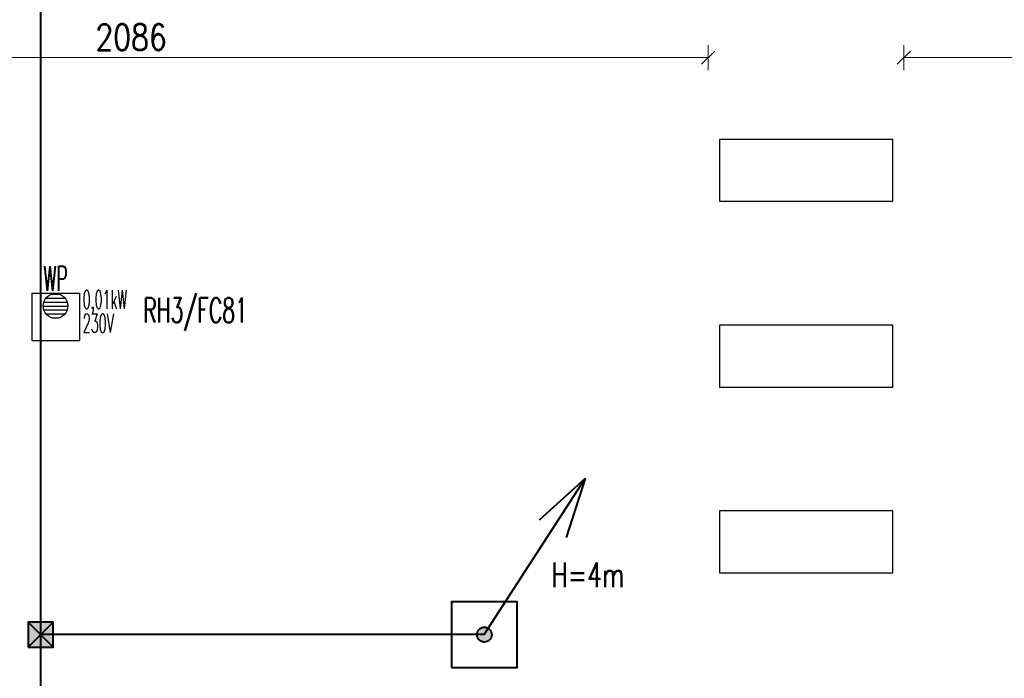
# Model space of a CAD drawing. Header units: millimetres. Extents: x -7955266 to 72030, y -46136 to 9299934.
# Tile 114 of 203: x -5049196 to -5033294, y 6459723 to 6470362. Entities that reach past the tile are written whole.
import ezdxf
from ezdxf.enums import TextEntityAlignment as Align

# ---------------------------------------------------------------- set-up
doc = ezdxf.new("R2010")
doc.units = ezdxf.units.MM
doc.header["$LTSCALE"] = 10
for name, color, linetype, lineweight in [('!XREF', 8, 'Continuous', 5), ('BMS_urzadzenia_nr_obw_magistrala', 140, 'Continuous', 13), ('BMS_urzadzenia_WE_WY', 30, 'Continuous', 20), ('IE_ATRYBUTY_ BLOCK_1', 7, 'Continuous', 25), ('IE_ATRYBUTY_ BLOCK_2', 7, 'Continuous', 18), ('IE_urzadzenia', 30, 'Continuous', 25), ('IE_urzadzenia_nr_obw', 94, 'Continuous', 20), ('IE_zwody', 140, 'Continuous', 40), ('XREF_E_PRZ24002_rzut dachu$0$0-DACH-ISTN', 8, 'Continuous', 5), ('XREF_E_PRZ24002_rzut dachu$0$DO-HALA-WYMIAR', 8, 'Continuous', 5)]:
    doc.layers.add(name, color=color, linetype=linetype, lineweight=lineweight)
doc.layers.add('0-NASWIETLA', color=7, linetype='Continuous')
doc.styles.add('ROMANS', font='romans.shx', dxfattribs={"width": 0.8})
doc.styles.add('XREF_E_PRZ24002_rzut dachu$0$CP_ATTR', font='ROMANS.SHX')
doc.styles.add('XREF_E_PRZ24002_rzut dachu$0$ROMANS', font='romans.shx', dxfattribs={"width": 0.8})
doc.dimstyles.new('XREF_E_PRZ24002_rzut dachu$0$STANDARD', dxfattribs={"dimscale": 1.4, "dimtxt": 21, "dimasz": 0.5, "dimexe": 0.2, "dimexo": 0.1, "dimgap": 6, "dimtad": 1, "dimdec": 1, "dimrnd": 0.5, "dimzin": 12, "dimdsep": 46, "dimtxsty": 'XREF_E_PRZ24002_rzut dachu$0$ROMANS', "dimblk1": 'XREF_E_PRZ24002_rzut dachu$0$Q', "dimblk2": 'XREF_E_PRZ24002_rzut dachu$0$Q', "dimsah": 1, "dimcen": 0.5, "dimse1": 1, "dimse2": 1, "dimclrd": 8, "dimclre": 8, "dimclrt": 7, "dimadec": 0, "dimazin": 0, "dimtfac": 1, "dimtdec": 1, "dimtix": 1, "dimtmove": 2, "dimatfit": 3, "dimldrblk": 'XREF_E_PRZ24002_rzut dachu$0$Q', "dimfxl": 1, "dimtolj": 1, "dimtzin": 12, "dimarcsym": 0})

# ---------------------------------------------------------------- blocks, each defined once
blk = doc.blocks.new('XREF_E_PRZ24002_rzut dachu$0$Q')
for p, q in [((0, 20), (0, -20)), ((10.6, 10.6), (-10.6, -10.6))]:
    blk.add_line(p, q)
blk = doc.blocks.new('*D349')
at = {"layer": 'XREF_E_PRZ24002_rzut dachu$0$DO-HALA-WYMIAR', "color": 8, "lineweight": -2, "transparency": 16777216}
blk.add_line((-264203.2, 251893.5), (-262119.2, 251893.5), dxfattribs=at)
at = {"layer": 'XREF_E_PRZ24002_rzut dachu$0$DO-HALA-WYMIAR', "color": 8, "linetype": 'ByBlock', "lineweight": -2, "transparency": 16777216, "rotation": 180}
blk.add_blockref('XREF_E_PRZ24002_rzut dachu$0$Q', (-264204.2, 251893.5), dxfattribs=at)
at = {"layer": 'XREF_E_PRZ24002_rzut dachu$0$DO-HALA-WYMIAR', "color": 8, "linetype": 'ByBlock', "lineweight": -2, "transparency": 16777216}
blk.add_blockref('XREF_E_PRZ24002_rzut dachu$0$Q', (-262118.2, 251893.5), dxfattribs=at)
at = {"layer": 'XREF_E_PRZ24002_rzut dachu$0$DO-HALA-WYMIAR', "color": 7, "transparency": 16777216, "insert": (-263050.3, 251926.5), "char_height": 42, "attachment_point": 5, "style": 'XREF_E_PRZ24002_rzut dachu$0$ROMANS'}
blk.add_mtext('\\A1;2086', dxfattribs=at)
blk = doc.blocks.new('*D350')
at = {"layer": 'XREF_E_PRZ24002_rzut dachu$0$DO-HALA-WYMIAR', "color": 8, "lineweight": -2, "transparency": 16777216}
blk.add_line((-261801.2, 251893.5), (-259619.2, 251893.5), dxfattribs=at)
at = {"layer": 'XREF_E_PRZ24002_rzut dachu$0$DO-HALA-WYMIAR', "color": 8, "linetype": 'ByBlock', "lineweight": -2, "transparency": 16777216, "rotation": 180}
blk.add_blockref('XREF_E_PRZ24002_rzut dachu$0$Q', (-261802.2, 251893.5), dxfattribs=at)
at = {"layer": 'XREF_E_PRZ24002_rzut dachu$0$DO-HALA-WYMIAR', "color": 8, "linetype": 'ByBlock', "lineweight": -2, "transparency": 16777216}
blk.add_blockref('XREF_E_PRZ24002_rzut dachu$0$Q', (-259618.2, 251893.5), dxfattribs=at)
at = {"layer": 'XREF_E_PRZ24002_rzut dachu$0$DO-HALA-WYMIAR', "color": 7, "transparency": 16777216, "insert": (-260806, 251926.5), "char_height": 42, "attachment_point": 5, "style": 'XREF_E_PRZ24002_rzut dachu$0$ROMANS'}
blk.add_mtext('\\A1;2184', dxfattribs=at)
blk = doc.blocks.new('urzadzenie_wpust dachowy')
h = blk.add_hatch()
h.set_pattern_fill('ANSI31', color=256, scale=10, angle=315, style=0)
h.set_pattern_definition([(0, (3e-14, -297.45), (1e-14, 31.75), [])])
edge = h.paths.add_edge_path()
edge.add_arc((-0.6, -104.3), 100, 0, 360)
for p, q in [((-191.9, 0), (191.9, 0)), ((-191.9, 0), (-191.9, -384)), ((191.9, 0), (191.9, -384)), ((-191.9, -384), (191.9, -384))]:
    blk.add_line(p, q)
blk.add_circle((-0.6, -104.3), 100)
at = {"layer": 'BMS_urzadzenia_nr_obw_magistrala', "style": 'ROMANS', "width": 0.5, "flags": 8}
blk.add_attdef('ADR_BMS', (238.6, -152.5), '', height=150, dxfattribs=at)
at = {"layer": 'BMS_urzadzenia_WE_WY', "style": 'ROMANS', "width": 0.5, "flags": 8}
blk.add_attdef('BMS_WE_WY', (238.6, -357.6), '', height=150, dxfattribs=at)
at = {"layer": 'IE_ATRYBUTY_ BLOCK_1', "style": 'ROMANS', "width": 0.5, "flags": 8}
blk.add_attdef('TYP', text='', height=200, dxfattribs=at).set_placement((-0.6, 17.8), align=Align.CENTER)
at = {"layer": 'IE_ATRYBUTY_ BLOCK_2', "style": 'ROMANS', "width": 0.5, "flags": 8}
for tag, p in [('OPIS1', (-0.6, -365.8)), ('OPIS2', (-0.6, -758.8))]:
    blk.add_attdef(tag, text='', height=150, dxfattribs=at).set_placement(p, align=Align.CENTER)
at = {"layer": 'IE_urzadzenia_nr_obw', "style": 'ROMANS', "width": 0.5, "flags": 8}
blk.add_attdef('NR_OBW', text='', height=150, dxfattribs=at).set_placement((-0.6, -570), align=Align.CENTER)
blk = doc.blocks.new('G$C4A87D2E6')
at = {"layer": '0-NASWIETLA', "color": 1}
for points in [[(-3610, -16586), (-3610, -16486), (-3890, -16486), (-3890, -16586)], [(-3610, -16886), (-3610, -16786), (-3890, -16786), (-3890, -16886)], [(-3610, -17186), (-3610, -17086), (-3890, -17086), (-3890, -17186)]]:
    blk.add_lwpolyline(points, close=True, dxfattribs=at)
blk = doc.blocks.new('*U17')
h = blk.add_hatch(color=256)
edge = h.paths.add_edge_path()
edge.add_arc((0, 0), 60, 0, 360)
for p, q in [((0, 0), (813.5, 1260.2)), ((813.5, 1260.2), (442.9, 924.6)), ((813.5, 1260.2), (660.3, 784.3))]:
    blk.add_line(p, q)
blk.add_lwpolyline([(-265, -265), (265, -265), (265, 265), (-265, 265)], close=True)
blk.add_circle((0, 0), 60)
at = {"layer": 'IE_ATRYBUTY_ BLOCK_1', "style": 'ROMANS', "width": 0.7, "flags": 8}
blk.add_attdef('TYP', text='', height=200, dxfattribs=at).set_placement((837, 383.4), align=Align.CENTER)
at = {"layer": 'IE_ATRYBUTY_ BLOCK_2', "style": 'ROMANS', "width": 0.6, "flags": 8}
for tag, p in [('OPIS1', (837, 165.8)), ('OPIS2', (837, -34.2))]:
    blk.add_attdef(tag, text='', height=150, dxfattribs=at).set_placement(p, align=Align.CENTER)
blk = doc.blocks.new('polaczenie_skrecane')
blk.add_hatch(color=256).paths.add_polyline_path([(-100.3, -100.3), (99.7, -100.3), (99.7, 99.7), (-100.3, 99.7)])
for p, q in [((99.7, -100.3), (-100.3, 99.7)), ((99.7, 99.7), (-100.3, -100.3))]:
    blk.add_line(p, q)
blk.add_lwpolyline([(-100.3, -100.3), (99.7, -100.3), (99.7, 99.7), (-100.3, 99.7)], close=True)
at = {"layer": 'IE_ATRYBUTY_ BLOCK_1', "style": 'ROMANS', "width": 0.7, "flags": 8}
blk.add_attdef('TYP', text='', height=200, dxfattribs=at).set_placement((-0.3, 119.6), align=Align.CENTER)
at = {"layer": 'IE_ATRYBUTY_ BLOCK_2', "style": 'ROMANS', "width": 0.6, "flags": 8}
for tag, p in [('OPIS1', (-0.3, -273.7)), ('OPIS2', (-0.3, -473.7))]:
    blk.add_attdef(tag, text='', height=150, dxfattribs=at).set_placement(p, align=Align.CENTER)
blk = doc.blocks.new('XREF_E_PRZ24002_rzut dachu')
at = {"layer": 'XREF_E_PRZ24002_rzut dachu$0$0-DACH-ISTN', "linetype": 'ByBlock', "style": 'XREF_E_PRZ24002_rzut dachu$0$CP_ATTR', "flags": 9}
for tag, p, height, width in [('NAME', (-279644.05, 267204.19), 0.01, 3.078589), ('PRODUCER', (-279644.05, 267204.19), 0.01, 3.078589), ('PRODUCT-TYPE', (-279644.05, 267204.19), 0.01, 3.078589), ('ARTICLE', (-279644.05, 267204.19), 0.01, 3.078589), ('FLOW', (-279644.05, 267204.19), 0.01, 3.078589), ('OTHER', (-279644.05, 267204.19), 0.01, 3.078589), ('NAME', (-279398.18, 267206.19), 0.01, 2.430116), ('PRODUCER', (-279398.18, 267206.19), 0.01, 2.430116), ('PRODUCT-TYPE', (-279398.18, 267206.19), 0.01, 2.430116), ('ARTICLE', (-279398.18, 267206.19), 0.01, 2.430116), ('FLOW', (-279398.18, 267206.19), 0.01, 2.430116), ('OTHER', (-279398.18, 267206.19), 0.01, 2.430116), ('NAME', (-279880.82, 267079.33), 0.01, 0.520644), ('PRODUCER', (-279880.82, 267079.33), 0.01, 0.520644), ('PRODUCT-TYPE', (-279880.82, 267079.33), 0.01, 0.520644), ('ARTICLE', (-279880.82, 267079.33), 0.01, 0.520644), ('FLOW', (-279880.82, 267079.33), 0.01, 0.520644), ('OTHER', (-279880.82, 267079.33), 0.01, 0.520644), ('NAME', (-279828.75, 267079.33), 0.0001, 1), ('PRODUCER', (-279828.75, 267079.33), 0.0001, 1), ('PRODUCT-TYPE', (-279828.75, 267079.33), 0.0001, 1), ('ARTICLE', (-279828.75, 267079.33), 0.0001, 1), ('FLOW', (-279828.75, 267079.33), 0.0001, 1), ('OTHER', (-279828.75, 267079.33), 0.0001, 1), ('NAME', (-279558.18, 266590.11), 0.0001, 1), ('PRODUCER', (-279558.18, 266590.11), 0.0001, 1), ('PRODUCT-TYPE', (-279558.18, 266590.11), 0.0001, 1), ('ARTICLE', (-279558.18, 266590.11), 0.0001, 1), ('FLOW', (-279558.18, 266590.11), 0.0001, 1), ('OTHER', (-279558.18, 266590.11), 0.0001, 1), ('NAME', (-280739.27, 251288.91), 0.0001, 1), ('PRODUCER', (-280739.27, 251288.91), 0.0001, 1), ('PRODUCT-TYPE', (-280739.27, 251288.91), 0.0001, 1), ('ARTICLE', (-280739.27, 251288.91), 0.0001, 1), ('FLOW', (-280739.27, 251288.91), 0.0001, 1), ('OTHER', (-280739.27, 251288.91), 0.0001, 1), ('NAME', (-280605.65, 251288.91), 0.0001, 1), ('PRODUCER', (-280605.65, 251288.91), 0.0001, 1), ('PRODUCT-TYPE', (-280605.65, 251288.91), 0.0001, 1), ('ARTICLE', (-280605.65, 251288.91), 0.0001, 1), ('FLOW', (-280605.65, 251288.91), 0.0001, 1), ('OTHER', (-280605.65, 251288.91), 0.0001, 1), ('NAME', (-279957.38, 251288.91), 0.0001, 1), ('PRODUCER', (-279957.38, 251288.91), 0.0001, 1), ('PRODUCT-TYPE', (-279957.38, 251288.91), 0.0001, 1), ('ARTICLE', (-279957.38, 251288.91), 0.0001, 1), ('FLOW', (-279957.38, 251288.91), 0.0001, 1), ('OTHER', (-279957.38, 251288.91), 0.0001, 1)]:
    blk.add_attdef(tag, p, '', height=height, dxfattribs=dict(at, width=width))
for tag, p, height, rotation, width in [('PRODUCT-TYPE', (-279196.19, 267204.19), 0.0001, 180, 1), ('NAME', (-279196.19, 267204.19), 0.0001, 180, 1), ('PRODUCER', (-279196.19, 267204.19), 0.0001, 180, 1), ('ARTICLE', (-279196.19, 267204.19), 0.0001, 180, 1), ('FLOW', (-279196.19, 267204.19), 0.0001, 180, 1), ('OTHER', (-279196.19, 267204.19), 0.0001, 180, 1), ('PRODUCT-TYPE', (-279109.07, 267204.19), 0.015, 180, 0.580797), ('PRODUCER', (-279109.07, 267204.19), 0.015, 180, 0.580797), ('ARTICLE', (-279109.07, 267204.19), 0.015, 180, 0.580797), ('NAME', (-279109.07, 267204.19), 0.015, 180, 0.580797), ('FLOW', (-279109.07, 267204.19), 0.015, 180, 0.580797), ('OTHER', (-279109.07, 267204.19), 0.015, 180, 0.580797), ('NAME', (-279015.17, 267206.19), 0.0001, 180, 1), ('PRODUCER', (-279015.17, 267206.19), 0.0001, 180, 1), ('PRODUCT-TYPE', (-279015.17, 267206.19), 0.0001, 180, 1), ('ARTICLE', (-279015.17, 267206.19), 0.0001, 180, 1), ('FLOW', (-279015.17, 267206.19), 0.0001, 180, 1), ('OTHER', (-279015.17, 267206.19), 0.0001, 180, 1), ('PRODUCT-TYPE', (-278926.22, 267206.19), 0.015, 180, 0.592965), ('PRODUCER', (-278926.22, 267206.19), 0.015, 180, 0.592965), ('ARTICLE', (-278926.22, 267206.19), 0.015, 180, 0.592965), ('NAME', (-278926.22, 267206.19), 0.015, 180, 0.592965), ('FLOW', (-278926.22, 267206.19), 0.015, 180, 0.592965), ('OTHER', (-278926.22, 267206.19), 0.015, 180, 0.592965), ('NAME', (-281343.26, 251313.16), 0.0001, 180, 1), ('PRODUCER', (-281343.26, 251313.16), 0.0001, 180, 1), ('PRODUCT-TYPE', (-281343.26, 251313.16), 0.0001, 180, 1), ('ARTICLE', (-281343.26, 251313.16), 0.0001, 180, 1), ('FLOW', (-281343.26, 251313.16), 0.0001, 180, 1), ('OTHER', (-281343.26, 251313.16), 0.0001, 180, 1), ('NAME', (-281440.06, 251297.51), 0.0001, 135, 1), ('PRODUCER', (-281440.06, 251297.51), 0.0001, 135, 1), ('PRODUCT-TYPE', (-281440.06, 251297.51), 0.0001, 135, 1), ('ARTICLE', (-281440.06, 251297.51), 0.0001, 135, 1), ('FLOW', (-281440.06, 251297.51), 0.0001, 135, 1), ('OTHER', (-281440.06, 251297.51), 0.0001, 135, 1), ('NAME', (-281127.88, 251288.91), 0.0001, 180, 1), ('PRODUCER', (-281127.88, 251288.91), 0.0001, 180, 1), ('PRODUCT-TYPE', (-281127.88, 251288.91), 0.0001, 180, 1), ('ARTICLE', (-281127.88, 251288.91), 0.0001, 180, 1), ('FLOW', (-281127.88, 251288.91), 0.0001, 180, 1), ('OTHER', (-281127.88, 251288.91), 0.0001, 180, 1), ('NAME', (-281411.29, 251268.73), 0.0001, 315, 1), ('PRODUCER', (-281411.29, 251268.73), 0.0001, 315, 1), ('PRODUCT-TYPE', (-281411.29, 251268.73), 0.0001, 315, 1), ('ARTICLE', (-281411.29, 251268.73), 0.0001, 315, 1), ('FLOW', (-281411.29, 251268.73), 0.0001, 315, 1), ('OTHER', (-281411.29, 251268.73), 0.0001, 315, 1)]:
    blk.add_attdef(tag, p, '', height=height, rotation=rotation, dxfattribs=dict(at, width=width))
at = {"layer": 'XREF_E_PRZ24002_rzut dachu$0$0-DACH-ISTN', "linetype": 'ByBlock', "style": 'XREF_E_PRZ24002_rzut dachu$0$CP_ATTR', "text_generation_flag": 4, "width": 1, "flags": 9}
for tag, p, rotation in [('NAME', (-279463.18, 267141.19), 90), ('PRODUCER', (-279463.18, 267141.19), 90), ('PRODUCT-TYPE', (-279463.18, 267141.19), 90), ('ARTICLE', (-279463.18, 267141.19), 90), ('FLOW', (-279463.18, 267141.19), 90), ('OTHER', (-279463.18, 267141.19), 90), ('NAME', (-281127.88, 251288.91), 180), ('PRODUCER', (-281127.88, 251288.91), 180), ('PRODUCT-TYPE', (-281127.88, 251288.91), 180), ('ARTICLE', (-281127.88, 251288.91), 180), ('FLOW', (-281127.88, 251288.91), 180), ('OTHER', (-281127.88, 251288.91), 180)]:
    blk.add_attdef(tag, p, '', height=0.0001, rotation=rotation, dxfattribs=at)
at = {"layer": 'XREF_E_PRZ24002_rzut dachu$0$0-DACH-ISTN', "linetype": 'ByBlock', "style": 'XREF_E_PRZ24002_rzut dachu$0$CP_ATTR', "flags": 9}
for tag, p, height, rotation in [('PRODUCT-TYPE', (-279586.68, 266526.19), 0.0025, 180), ('PRODUCER', (-279586.68, 266526.19), 0.0025, 180), ('ARTICLE', (-279586.68, 266526.19), 0.0025, 180), ('NAME', (-279586.68, 266526.19), 0.0025, 180), ('FLOW', (-279586.68, 266526.19), 0.0025, 180), ('OTHER', (-279586.68, 266526.19), 0.0025, 180), ('NAME', (-281440.06, 251297.51), 0.0001, 315), ('PRODUCER', (-281440.06, 251297.51), 0.0001, 315), ('PRODUCT-TYPE', (-281440.06, 251297.51), 0.0001, 315), ('ARTICLE', (-281440.06, 251297.51), 0.0001, 315), ('FLOW', (-281440.06, 251297.51), 0.0001, 315), ('OTHER', (-281440.06, 251297.51), 0.0001, 315), ('NAME', (-281117.1, 251288.91), 0.0001, 180), ('PRODUCER', (-281117.1, 251288.91), 0.0001, 180), ('PRODUCT-TYPE', (-281117.1, 251288.91), 0.0001, 180), ('ARTICLE', (-281117.1, 251288.91), 0.0001, 180), ('FLOW', (-281117.1, 251288.91), 0.0001, 180), ('OTHER', (-281117.1, 251288.91), 0.0001, 180), ('NAME', (-280739.27, 251288.91), 0.0001, 180), ('PRODUCER', (-280739.27, 251288.91), 0.0001, 180), ('PRODUCT-TYPE', (-280739.27, 251288.91), 0.0001, 180), ('ARTICLE', (-280739.27, 251288.91), 0.0001, 180), ('FLOW', (-280739.27, 251288.91), 0.0001, 180), ('OTHER', (-280739.27, 251288.91), 0.0001, 180), ('NAME', (-279957.38, 251288.91), 0.0001, 180), ('PRODUCER', (-279957.38, 251288.91), 0.0001, 180), ('PRODUCT-TYPE', (-279957.38, 251288.91), 0.0001, 180), ('ARTICLE', (-279957.38, 251288.91), 0.0001, 180), ('FLOW', (-279957.38, 251288.91), 0.0001, 180), ('OTHER', (-279957.38, 251288.91), 0.0001, 180)]:
    blk.add_attdef(tag, p, '', height=height, rotation=rotation, dxfattribs=at)
at = {"layer": 'XREF_E_PRZ24002_rzut dachu$0$0-DACH-ISTN', "linetype": 'ByBlock', "style": 'XREF_E_PRZ24002_rzut dachu$0$CP_ATTR'}
for tag, p, height, flags in [('GROUP', (-281520.03, 251451.25), 0.00005, 1), ('NUMBER', (-281520.03, 251451.25), 0.00005, 1), ('PRODUCER', (-281520.03, 251451.25), 0.00005, 1), ('ARTICLE', (-281520.03, 251451.25), 0.00005, 1), ('PRODUCT-TYPE', (-281520.03, 251451.25), 0.00005, 1), ('ORDER-NO', (-281520.03, 251451.25), 0.00005, 1), ('CHARACTER', (-281520.03, 251451.25), 0.00005, 1), ('DN', (-281520.03, 251451.25), 0.00005, 1), ('NAME', (-281520.03, 251451.25), 0.00005, 1), ('TEMPERATURE', (-281520.03, 251451.25), 0.00005, 1), ('FLOW', (-281520.03, 251451.25), 0.00005, 1), ('POWER', (-281520.03, 251451.25), 0.00005, 1), ('VOLTAGE', (-281520.03, 251451.25), 0.00005, 1), ('WEIGHT', (-281520.03, 251451.25), 0.00005, 1), ('PN', (-281520.03, 251451.25), 0.00005, 1), ('H', (-281520.03, 251451.25), 0.00005, 1), ('VAL', (-281520.03, 251451.25), 0.00005, 1), ('NAME', (-281343.26, 251313.16), 0.0001, 9), ('PRODUCER', (-281343.26, 251313.16), 0.0001, 9), ('PRODUCT-TYPE', (-281343.26, 251313.16), 0.0001, 9), ('ARTICLE', (-281343.26, 251313.16), 0.0001, 9), ('FLOW', (-281343.26, 251313.16), 0.0001, 9), ('OTHER', (-281343.26, 251313.16), 0.0001, 9), ('NAME', (-281127.88, 251288.91), 0.0001, 9), ('PRODUCER', (-281127.88, 251288.91), 0.0001, 9), ('PRODUCT-TYPE', (-281127.88, 251288.91), 0.0001, 9), ('ARTICLE', (-281127.88, 251288.91), 0.0001, 9), ('FLOW', (-281127.88, 251288.91), 0.0001, 9), ('OTHER', (-281127.88, 251288.91), 0.0001, 9), ('NAME', (-280750.05, 251288.91), 0.0001, 9), ('PRODUCER', (-280750.05, 251288.91), 0.0001, 9), ('PRODUCT-TYPE', (-280750.05, 251288.91), 0.0001, 9), ('ARTICLE', (-280750.05, 251288.91), 0.0001, 9), ('FLOW', (-280750.05, 251288.91), 0.0001, 9), ('OTHER', (-280750.05, 251288.91), 0.0001, 9), ('NAME', (-280647.27, 251288.91), 0.0001, 9), ('PRODUCER', (-280647.27, 251288.91), 0.0001, 9), ('PRODUCT-TYPE', (-280647.27, 251288.91), 0.0001, 9), ('ARTICLE', (-280647.27, 251288.91), 0.0001, 9), ('FLOW', (-280647.27, 251288.91), 0.0001, 9), ('OTHER', (-280647.27, 251288.91), 0.0001, 9), ('NAME', (-281393.61, 251261.41), 0.0001, 9), ('PRODUCER', (-281393.61, 251261.41), 0.0001, 9), ('PRODUCT-TYPE', (-281393.61, 251261.41), 0.0001, 9), ('ARTICLE', (-281393.61, 251261.41), 0.0001, 9), ('FLOW', (-281393.61, 251261.41), 0.0001, 9), ('OTHER', (-281393.61, 251261.41), 0.0001, 9), ('GROUP', (-281345.5, 250753.98), 0.00005, 1), ('NUMBER', (-281345.5, 250753.98), 0.00005, 1), ('PRODUCER', (-281345.5, 250753.98), 0.00005, 1), ('ARTICLE', (-281345.5, 250753.98), 0.00005, 1), ('PRODUCT-TYPE', (-281345.5, 250753.98), 0.00005, 1), ('ORDER-NO', (-281345.5, 250753.98), 0.00005, 1), ('CHARACTER', (-281345.5, 250753.98), 0.00005, 1), ('DN', (-281345.5, 250753.98), 0.00005, 1), ('NAME', (-281345.5, 250753.98), 0.00005, 1), ('TEMPERATURE', (-281345.5, 250753.98), 0.00005, 1), ('FLOW', (-281345.5, 250753.98), 0.00005, 1), ('POWER', (-281345.5, 250753.98), 0.00005, 1), ('VOLTAGE', (-281345.5, 250753.98), 0.00005, 1), ('WEIGHT', (-281345.5, 250753.98), 0.00005, 1), ('PN', (-281345.5, 250753.98), 0.00005, 1), ('H', (-281345.5, 250753.98), 0.00005, 1), ('VAL', (-281345.5, 250753.98), 0.00005, 1)]:
    blk.add_attdef(tag, p, '', height=height, dxfattribs=dict(at, flags=flags))
at = {"layer": 'XREF_E_PRZ24002_rzut dachu$0$0-DACH-ISTN', "linetype": 'ByBlock', "style": 'XREF_E_PRZ24002_rzut dachu$0$CP_ATTR', "text_generation_flag": 4, "width": 1, "flags": 9}
for tag in ['NAME', 'PRODUCER', 'PRODUCT-TYPE', 'ARTICLE', 'FLOW', 'OTHER']:
    blk.add_attdef(tag, (-280739.27, 251288.91), '', height=0.0001, dxfattribs=at)
at = {"layer": 'XREF_E_PRZ24002_rzut dachu$0$0-DACH-ISTN', "linetype": 'ByBlock', "style": 'XREF_E_PRZ24002_rzut dachu$0$CP_ATTR', "flags": 9}
for tag, p in [('GROUP', (-280584.33, 251288.18)), ('ARTICLE', (-280584.33, 251288.17)), ('PRODUCT-TYPE', (-280584.33, 251288.17)), ('ORDER-NO', (-280584.33, 251288.16)), ('PRODUCER', (-280584.33, 251288.16)), ('NAME', (-280584.32, 251288.18)), ('NUMBER', (-280584.33, 251288.18)), ('TEMPERATURE', (-280584.31, 251288.18)), ('FLOW', (-280584.31, 251288.18)), ('CHARACTER', (-280584.31, 251288.17)), ('POWER', (-280584.31, 251288.16)), ('VOLTAGE', (-280584.31, 251288.16)), ('PN', (-280584.3, 251288.18)), ('OTHER', (-280584.3, 251288.18)), ('DN', (-280584.3, 251288.17))]:
    blk.add_attdef(tag, text='', height=0.002, dxfattribs=at).set_placement(p, align=Align.MIDDLE_LEFT)
at = {"layer": 'XREF_E_PRZ24002_rzut dachu$0$0-DACH-ISTN', "linetype": 'ByBlock', "style": 'XREF_E_PRZ24002_rzut dachu$0$CP_ATTR', "width": 1, "flags": 9}
for tag, height, p in [('GROUP', 0.00158, (-279928.78, 251288.33)), ('ARTICLE', 0.00158, (-279928.78, 251288.33)), ('PRODUCT-TYPE', 0.00158, (-279928.78, 251288.33)), ('ORDER-NO', 0.00157, (-279928.78, 251288.32)), ('PRODUCER', 0.00158, (-279928.78, 251288.32)), ('NAME', 0.00158, (-279928.77, 251288.34)), ('NUMBER', 0.00158, (-279928.78, 251288.34)), ('TEMPERATURE', 0.00158, (-279928.77, 251288.34)), ('OTHER', 0.00158, (-279928.76, 251288.34)), ('CHARACTER', 0.00158, (-279928.76, 251288.33)), ('FLOW', 0.00158, (-279928.76, 251288.33)), ('POWER', 0.00158, (-279928.76, 251288.32)), ('VOLTAGE', 0.00158, (-279928.76, 251288.32)), ('DN', 0.00158, (-279928.75, 251288.33)), ('PN', 0.00158, (-279928.75, 251288.33))]:
    blk.add_attdef(tag, text='', height=height, dxfattribs=at).set_placement(p, align=Align.MIDDLE_LEFT)
at = {"layer": 'XREF_E_PRZ24002_rzut dachu$0$DO-HALA-WYMIAR'}
for base, p1, p2, picture, middle in [((-262118.19, 251893.5), (-264204.18, 251893.5, 0), (-262118.19, 251893.5, 0), '*D349', (-263050.29, 251926.5)), ((-259618.18, 251893.5), (-261802.19, 251893.5, 0), (-259618.18, 251893.5, 0), '*D350', (-260806.03, 251926.5))]:
    dim = blk.add_linear_dim(base=base, p1=p1, p2=p2, dimstyle='XREF_E_PRZ24002_rzut dachu$0$STANDARD', override={"dimscale": 2}, dxfattribs=at)
    dim.commit()
    dim.dimension.update_dxf_attribs({"geometry": picture, "text_midpoint": middle, "dimtype": 160})

msp = doc.modelspace()

# ---------------------------------------------------------------- linework, layer by layer
at = {"layer": 'IE_zwody'}
for p, q in [((-5048858, 6634449, 0), (-5048858, 6455619, 0)), ((-5041692, 6460429, 0), (-5048858, 6460429, 0))]:
    msp.add_line(p, q, dxfattribs=at)

# ---------------------------------------------------------------- block references
at = {"layer": '!XREF', "xscale": 10, "yscale": 10, "zscale": 10}
msp.add_blockref('XREF_E_PRZ24002_rzut dachu', (-2416894, 3950814, 0), dxfattribs=at)
at = {"xscale": 10, "yscale": 10, "zscale": 10}
msp.add_blockref('G$C4A87D2E6', (-4998996, 6633288), dxfattribs=at)
at = {"layer": 'IE_urzadzenia'}
ref = msp.add_blockref('urzadzenie_wpust dachowy', (-5048616, 6465946), dxfattribs=dict(at, xscale=2, yscale=2, zscale=2))
ref.add_attrib('OPIS1', '0,01kW', dxfattribs={"layer": 'IE_ATRYBUTY_ BLOCK_2', "height": 300, "style": 'ROMANS', "width": 0.5, "flags": 8}).set_placement((-5047822, 6465693), align=Align.CENTER)
ref.add_attrib('OPIS2', '230V', dxfattribs={"layer": 'IE_ATRYBUTY_ BLOCK_2', "height": 300, "style": 'ROMANS', "width": 0.5, "flags": 8}).set_placement((-5047926, 6465308), align=Align.CENTER)
ref.add_attrib('TYP', 'WP', dxfattribs={"layer": 'IE_ATRYBUTY_ BLOCK_1', "height": 400, "style": 'ROMANS', "width": 0.5, "flags": 8}).set_placement((-5048617, 6465982), align=Align.CENTER)
at = {"layer": 'IE_zwody'}
ref = msp.add_blockref('*U17', (-5041692, 6460429, 0), dxfattribs=dict(at, xscale=2, yscale=2, zscale=2))
ref.add_attrib('TYP', 'H=4m', dxfattribs={"layer": 'IE_ATRYBUTY_ BLOCK_1', "height": 400, "style": 'ROMANS', "width": 0.7}).set_placement((-5040018, 6461195, 0), align=Align.CENTER)
at = {"layer": 'IE_zwody', "linetype": 'Continuous', "ltscale": 20, "xscale": 2, "yscale": 2, "zscale": 2}
msp.add_blockref('polaczenie_skrecane', (-5048857, 6460429, 0), dxfattribs=at)

# ---------------------------------------------------------------- texts
at = {"layer": 'IE_urzadzenia_nr_obw', "style": 'ROMANS', "width": 0.6}
msp.add_text('RH3/FC81', height=400, dxfattribs=at).set_placement((-5047200, 6465469))

doc.saveas('drawing.dxf')
